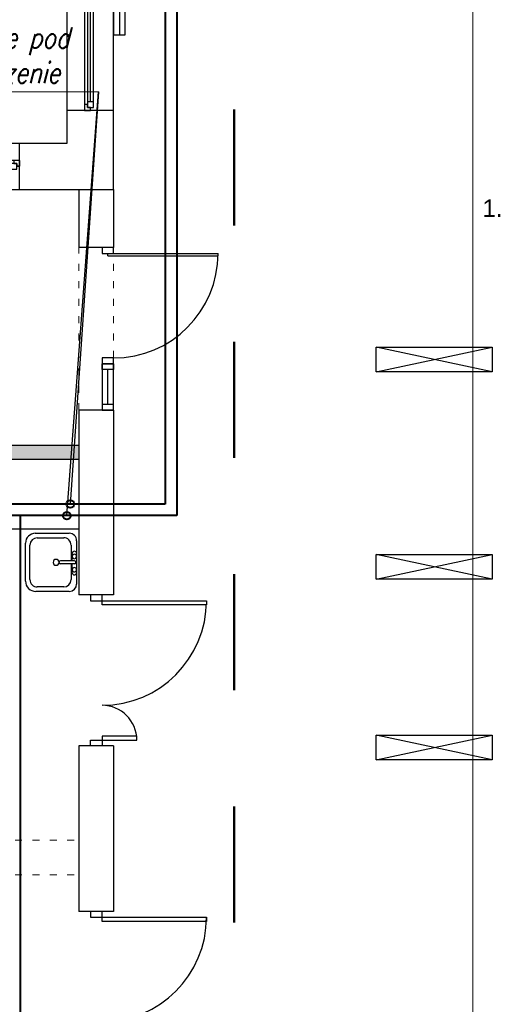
# Model space of a CAD drawing. Header units: millimetres. Extents: x 3698380 to 4312681, y 939872 to 1104488.
# Tile 67 of 93: x 4092239 to 4096331, y 1046516 to 1054991. Entities that reach past the tile are written whole.
import ezdxf
from ezdxf.lldxf.tags import DXFTag

# ---------------------------------------------------------------- set-up
doc = ezdxf.new("R2010")
doc.units = ezdxf.units.MM
doc.header["$LTSCALE"] = 10
doc.set_wipeout_variables(frame=1)
for name, pattern in [('1', [2, 1, -1]), ('ACAD_ISO03W100', [30, 12, -18]), ('CHSW', [0])]:
    doc.linetypes.add(name, pattern=pattern)
for name, color, linetype, lineweight in [('0 20 cienka', 8, 'Continuous', 20), ('HVAC_zakres_opracowania', 1, '1', 50), ('SAN_Przewody powrotne CO na rzucie', 5, 'Continuous', 40), ('SAN_Przewody zasilające CO na rzucie', 1, 'Continuous', 40)]:
    doc.layers.add(name, color=color, linetype=linetype, lineweight=lineweight)
for name, color, linetype in [('__INST_opisy', 3, 'Continuous'), ('_wytyczne ele', 6, 'Continuous'), ('A_bloki', 252, 'Continuous'), ('A_kreskowanie', 8, 'Continuous'), ('A_sc_istn', 252, 'Continuous'), ('A_sc_proj', 2, 'Continuous'), ('A_stolarka', 252, 'Continuous'), ('A_wymiary', 1, 'Continuous')]:
    doc.layers.add(name, color=color, linetype=linetype)
doc.styles.add('ROMANS', font='romans.shx', dxfattribs={"width": 0.8, "oblique": 15})
doc.styles.get("Standard").update_dxf_attribs({"font": 'arial.ttf'})
tags = doc.linetypes.add('DASHED', pattern=[19.05, 12.7, -6.35]).pattern_tags.tags
tags[6:7] = [DXFTag(74, 4), DXFTag(75, 0), DXFTag(340, '0'), DXFTag(46, 1.0), DXFTag(50, 0.0), DXFTag(44, 0.0), DXFTag(45, 0.0)]
tags[4:5] = [DXFTag(74, 4), DXFTag(75, 0), DXFTag(340, '0'), DXFTag(46, 1.0), DXFTag(50, 0.0), DXFTag(44, 0.0), DXFTag(45, 0.0)]
doc.linetypes.add('TRACKS', pattern='A,0.15,[130,ltypeshp.shx,S=0.25,R=0,X=0,Y=0],0.15', length=0.3)

# ---------------------------------------------------------------- blocks, each defined once
blk = doc.blocks.new('*U462')
at = {"color": 252}
for p, q in [((-95, 20), (-100, 20)), ((-97.5, 15), (-97.5, 17.5)), ((-97.5, 17.5), (-95, 17.5)), ((-92.5, 17.5), (-97.5, 17.5)), ((-97.5, 17.5), (-97.5, 12.5)), ((-95, 17.5), (-95, 20)), ((140, 20), (-95, 20)), ((-92.5, 12.5), (-92.5, 17.5)), ((137.5, 17.5), (-92.5, 17.5)), ((142.5, 17.5), (137.5, 17.5)), ((137.5, 17.5), (137.5, 12.5)), ((145, 20), (140, 20)), ((140, 20), (140, 17.5)), ((140, 17.5), (142.5, 17.5)), ((142.5, 17.5), (142.5, 15)), ((142.5, 12.5), (142.5, 17.5)), ((-100, 15), (-97.5, 15)), ((-97.5, 12.5), (-92.5, 12.5)), ((-92.5, 15), (137.5, 15)), ((-92.5, 12.5), (137.5, 12.5)), ((-92.5, 12.5), (137.5, 12.5)), ((137.5, 12.5), (142.5, 12.5)), ((142.5, 15), (145, 15))]:
    blk.add_line(p, q, dxfattribs=at)
for points in [[(-100, 20), (-100, 15), (-97.5, 15)], [(145, 20), (145, 14.99), (142.5, 15)]]:
    blk.add_lwpolyline(points, dxfattribs=at)
blk = doc.blocks.new('*U469')
at = {"color": 252}
for points in [[(35, 900), (35, 0), (0, 0), (0, 900)], [(-50, -100), (0, -100), (0, 0), (-50, 0)], [(950, 0), (950, -100), (900, -100), (900, 0)]]:
    blk.add_lwpolyline(points, close=True, dxfattribs=at)
blk.add_arc((0, 0), 900, 0, 90, dxfattribs=at)
blk = doc.blocks.new('jndf')
at = {"layer": 'A_stolarka', "ltscale": 2}
for p, q in [((6685.7, -1555593.7), (6685.7, -1556543.7)), ((6685.7, -1555593.7), (6705.7, -1555593.7)), ((6705.7, -1555593.7), (6705.7, -1556543.7))]:
    blk.add_line(p, q, dxfattribs=at)
for points in [[(5755.7, -1555643.7), (5805.7, -1555643.7), (5805.7, -1555543.7), (5755.7, -1555543.7)], [(6705.7, -1555643.7), (6755.7, -1555643.7), (6755.7, -1555543.7), (6705.7, -1555543.7)]]:
    blk.add_lwpolyline(points, close=True, dxfattribs=at)
blk.add_arc((6705.7, -1555643.7), 900, 180, 270, dxfattribs=at)
blk = doc.blocks.new('zlew_ 1 komora_ gospodarczy_ 01 - 500 x 440mm-1748953-1 PIĘTRO')
at = {"layer": 'A_bloki'}
for p, q in [((-14.54, 25.99), (18.13, 25.99)), ((-14.54, 25.99), (18.13, 25.99)), ((-23.43, -11.66), (-23.43, 17.1)), ((-23.43, -11.66), (-23.43, 17.1)), ((-13.27, 22.18), (16.41, 22.18)), ((26.57, 17.55), (26.57, -11.66)), ((26.57, 17.55), (26.57, -11.66)), ((-19.62, -6.9), (-19.62, 15.83)), ((22.76, 15.83), (22.76, -6.9)), ((0.3, -16.07), (0.3, -4.04)), ((2.84, -16.07), (2.84, -4.04)), ((0.3, -13.25), (-13.27, -13.25)), ((-7.32, -14.2), (0.3, -14.2)), ((16.41, -13.25), (2.84, -13.25)), ((2.84, -14.2), (9.19, -14.2)), ((20.22, -18.01), (-17.08, -18.01)), ((20.22, -18.01), (-17.08, -18.01)), ((9.19, -18.01), (-7.32, -18.01))]:
    blk.add_line(p, q, dxfattribs=at)
for centre, radius, start, end in [((-14.54, 17.1), 8.89, 90, 180), ((-14.54, 17.1), 8.89, 90, 180), ((18.13, 17.55), 8.44, 0, 90), ((18.13, 17.55), 8.44, 360, 90), ((-13.27, 15.83), 6.35, 90, 180), ((16.41, 15.83), 6.35, 360, 90), ((1.57, -0.32), 2.54, 360, 180), ((-13.27, -6.9), 6.35, 180, 270), ((1.57, -0.32), 2.54, 180, 0), ((1.57, -4.04), 1.27, 360, 180), ((16.41, -6.9), 6.35, 270, 0), ((-17.08, -11.66), 6.35, 180, 270), ((-17.08, -11.66), 6.35, 180, 270), ((-7.32, -16.11), 1.91, 90, 270), ((-4.78, -16.11), 1.9, 360, 180), ((-4.78, -16.11), 1.9, 180, 0), ((1.57, -16.07), 1.27, 180, 0), ((6.65, -16.11), 1.9, 0, 180), ((6.65, -16.11), 1.9, 180, 0), ((9.19, -16.11), 1.9, 270, 90), ((20.22, -11.66), 6.35, 270, 0), ((20.22, -11.66), 6.35, 270, 0)]:
    blk.add_arc(centre, radius, start, end, dxfattribs=at)
blk = doc.blocks.new('d')
at = {"layer": 'A_kreskowanie', "ltscale": 2}
h = blk.add_hatch(color=252, dxfattribs=at)
h.dxf.hatch_style = 1
h.paths.add_polyline_path([(3731432.76, 791007.02), (3731312.76, 791007.02), (3731312.76, 789647.02), (3731432.76, 789647.02)])
h.paths.add_polyline_path([(3732874.74, 789327.02), (3732874.74, 789347.02), (3731432.76, 789347.02), (3731432.76, 789227.02), (3732874.74, 789227.02)])
h.paths.add_polyline_path([(3732754.74, 789227.02), (3732634.74, 789227.02), (3732634.74, 789127.02), (3732754.74, 789127.02)])
h.paths.add_polyline_path([(3734281.53, 789347.02), (3733874.74, 789347.02), (3733874.74, 789227.02), (3734281.53, 789227.02)])
h.paths.add_polyline_path([(3734161.53, 791007.02), (3734041.53, 791007.02), (3734041.53, 790927.02), (3734041.53, 790357.02), (3734041.53, 789347.02), (3734161.53, 789347.02)])
h.paths.add_polyline_path([(3736381.9, 791007.02), (3736261.9, 791007.02), (3736261.9, 789347.02), (3735463.65, 789347.02), (3735314.74, 789347.02), (3735314.74, 789227.02), (3736381.9, 789227.02)])
h.paths.add_polyline_path([(3735583.65, 789227.02), (3735463.65, 789227.02), (3735463.65, 787727.02), (3735583.65, 787727.02)])
h.paths.add_polyline_path([(3732754.74, 788122.56), (3732634.74, 788122.56), (3732634.74, 787727.02), (3732754.74, 787727.02)])
h.paths.add_polyline_path([(3731432.76, 789527.02), (3731312.76, 789527.02), (3731312.76, 787727.02), (3731432.76, 787727.02)])
h.paths.add_polyline_path([(3730049.12, 787727.02), (3729235.08, 787727.02), (3729235.08, 787627.02), (3729285.08, 787627.02), (3729285.08, 787527.02, 0.0278424), (3729290.65, 787427.02), (3730049.12, 787427.02)])
h.paths.add_polyline_path([(3729285.08, 787527.02), (3729235.08, 787527.02), (3729235.08, 787427.02), (3729290.65, 787427.02, -0.0278424)], flags=17)
h.paths.add_polyline_path([(3729285.08, 787627.02), (3729235.08, 787627.02), (3729235.08, 787527.02), (3729285.08, 787527.02)], flags=17)
h.paths.add_polyline_path([(3729114.74, 784607.02), (3728714.74, 784607.02), (3728714.74, 783607.02), (3729114.74, 783607.02)])
h.paths.add_polyline_path([(3729220.66, 783607.02), (3729114.74, 783607.02), (3729114.74, 783487.02), (3729220.66, 783487.02)])
h.paths.add_polyline_path([(3729309.74, 783607.02), (3729220.66, 783607.02), (3729220.66, 783487.02), (3729309.74, 783487.02)])
h.paths.add_polyline_path([(3732204.74, 783607.02), (3730709.74, 783607.02), (3730709.74, 783487.02), (3732204.74, 783487.02)])
h.paths.add_polyline_path([(3732324.74, 783707.02), (3732204.74, 783707.02), (3732204.74, 781627.02), (3732324.74, 781627.02)])
h.paths.add_polyline_path([(3735344.74, 786027.02), (3735224.74, 786027.02), (3732324.74, 786027.02), (3732324.74, 785907.02), (3735224.74, 785907.02), (3735224.74, 781627.02), (3735344.74, 781627.02)])
h.paths.add_polyline_path([(3744114.74, 791127.02), (3735314.74, 791127.02), (3735314.74, 791007.02), (3744114.74, 791007.02)])
h.paths.add_polyline_path([(3740100.05, 791007.02), (3739980.05, 791007.02), (3739980.05, 787727.02), (3740100.05, 787727.02)])
h.paths.add_polyline_path([(3742214.74, 791007.02), (3742094.74, 791007.02), (3742094.74, 787727.02), (3742214.74, 787727.02)])
h.paths.add_polyline_path([(3727024.74, 793327.02), (3726904.74, 793327.02), (3726904.74, 789127.02), (3727024.74, 789127.02)])
at = {"color": 252, "lineweight": 9}
blk.add_line((3747510.58, 823353.19), (3747510.58, 775173.19), dxfattribs=at)
at = {"layer": '0 20 cienka', "color": 252, "linetype": 'ACAD_ISO03W100', "ltscale": 0.5}
for p, q in [((3744114.74, 791427.02), (3744114.74, 792827.02)), ((3744414.74, 791427.02), (3744414.74, 792827.02)), ((3742214.74, 787727.02), (3744114.74, 787727.02)), ((3742214.74, 787427.02), (3744114.74, 787427.02))]:
    blk.add_line(p, q, dxfattribs=at)
at = {"layer": 'A_bloki', "color": 252, "linetype": 'Continuous'}
blk.add_lwpolyline([(3742214.74, 790407.02), (3744114.74, 790407.02)], dxfattribs=at)
at = {"layer": 'A_sc_istn', "color": 252}
for points in [[(3722514.74, 788607.02), (3722514.74, 793727.02), (3744014.74, 793727.02), (3744014.74, 797027.02)], [(3722914.74, 788607.02), (3722914.74, 793327.02), (3744414.74, 793327.02), (3744414.74, 797027.02)], [(3744414.74, 794007.57), (3744014.74, 794007.57)], [(3743604.74, 793327.02), (3743604.74, 793727.02)], [(3744114.74, 793327.02), (3744114.74, 792827.02)], [(3744414.74, 793327.02), (3744414.74, 792827.02)], [(3746676.94, 791756.39), (3747676.94, 791968.53)], [(3747676.94, 791756.39), (3746676.94, 791968.53)], [(3744114.74, 791427.02), (3744114.74, 789837.07)], [(3744414.74, 791427.02), (3744414.74, 789837.07)], [(3746676.94, 789973.44), (3747676.94, 790185.57)], [(3747676.94, 789973.44), (3746676.94, 790185.57)], [(3744414.74, 789837.07), (3744114.74, 789837.07)], [(3746676.94, 788417.24), (3747676.94, 788629.38)], [(3747676.94, 788417.24), (3746676.94, 788629.38)], [(3744114.74, 788537.07), (3744114.74, 787112.59)], [(3744414.74, 788537.07), (3744114.74, 788537.07)], [(3744414.74, 788537.07), (3744414.74, 787112.59)], [(3744414.74, 787112.59), (3744114.74, 787112.59)]]:
    blk.add_lwpolyline(points, dxfattribs=at)
for points in [[(3744414.74, 795657.55), (3744414.74, 794657.55), (3744514.74, 794657.55), (3744514.74, 795657.55)], [(3746676.94, 791968.53), (3747676.94, 791968.53), (3747676.94, 791756.39), (3746676.94, 791756.39)], [(3746676.94, 790185.57), (3747676.94, 790185.57), (3747676.94, 789973.44), (3746676.94, 789973.44)], [(3746676.94, 788629.38), (3747676.94, 788629.38), (3747676.94, 788417.24), (3746676.94, 788417.24)]]:
    blk.add_lwpolyline(points, close=True, dxfattribs=at)
at = {"layer": 'A_sc_istn', "color": 252, "linetype": 'TRACKS', "ltscale": 20}
blk.add_lwpolyline([(3744464.74, 795657.55), (3744464.74, 794657.55)], dxfattribs=at)
at = {"layer": 'A_sc_proj', "color": 252, "ltscale": 2}
for p, q in [((3744414.74, 792827.02), (3744114.74, 792827.02)), ((3744414.74, 791427.02), (3744114.74, 791427.02))]:
    blk.add_line(p, q, dxfattribs=at)
for points in [[(3729114.74, 791127.02), (3744114.74, 791127.02)], [(3729114.74, 791007.02), (3744114.74, 791007.02)]]:
    blk.add_lwpolyline(points, dxfattribs=at)
at = {"layer": 'A_stolarka', "color": 252, "ltscale": 2}
blk.add_line((3744364.74, 791477.02), (3744364.74, 791777.02), dxfattribs=at)
for points in [[(3744414.74, 791827.02), (3744414.74, 791777.02), (3744314.74, 791777.02), (3744314.74, 791827.02)], [(3744314.74, 791827.02), (3744314.74, 791427.02), (3744414.74, 791427.02), (3744414.74, 791827.02)], [(3744414.74, 791427.02), (3744414.74, 791477.02), (3744314.74, 791477.02), (3744314.74, 791427.02)]]:
    blk.add_lwpolyline(points, close=True, dxfattribs=at)
at = {"layer": 'A_stolarka', "color": 252}
for centre, radius, start, end in [((3744314.74, 789787.07), 900, 270, 0), ((3744314.74, 788587.07), 300, 0, 90)]:
    blk.add_arc(centre, radius, start, end, dxfattribs=at)
at = {"layer": 'A_bloki', "color": 252, "linetype": 'Continuous', "xscale": 10, "yscale": 10, "zscale": 10, "rotation": 90.00000000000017}
blk.add_blockref('zlew_ 1 komora_ gospodarczy_ 01 - 500 x 440mm-1748953-1 PIĘTRO', (3743915.27, 790101.76), dxfattribs=at)
at = {"layer": 'A_sc_istn', "color": 252, "xscale": 10, "yscale": 10, "zscale": 10, "rotation": 90}
blk.add_blockref('*U462', (3744364.71, 795007.57), dxfattribs=at)
at = {"layer": 'A_sc_istn', "color": 252, "xscale": 10, "yscale": 10, "zscale": 10}
blk.add_blockref('*U462', (3742154.74, 793377.05), dxfattribs=at)
at = {"layer": 'A_sc_istn', "color": 252, "rotation": 270}
blk.add_blockref('*U469', (3744314.74, 787062.59), dxfattribs=at)
at = {"layer": 'A_stolarka', "color": 252, "rotation": 90.00000000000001}
blk.add_blockref('jndf', (2188771, 786071.29), dxfattribs=at)
at = {"layer": 'A_sc_istn', "color": 252, "insert": (3748001.01, 793089.3), "char_height": 300, "attachment_point": 9}
blk.add_mtext_dynamic_manual_height_columns('{\\H0.5x;1.28}', width=232.5953, gutter_width=12.5, heights=[0], dxfattribs=at)
at = {"color": 252}
for points in [[(3745214.74, 789787.07), (3745214.74, 789752.07), (3744314.74, 789752.07), (3744314.74, 789787.07)], [(3744614.74, 788587.07), (3744614.74, 788622.07), (3744314.74, 788622.07), (3744314.74, 788587.07)]]:
    blk.add_wipeout(points, dxfattribs=at).dxf.layer = 'A_stolarka'
for points in [[(3745214.74, 789787.07), (3745214.74, 789752.07), (3744314.74, 789752.07), (3744314.74, 789787.07)], [(3744614.74, 788587.07), (3744614.74, 788622.07), (3744314.74, 788622.07), (3744314.74, 788587.07)]]:
    blk.add_wipeout(points, dxfattribs=at).dxf.layer = 'A_stolarka'
for points in [[(3745214.74, 789787.07), (3745214.74, 789752.07), (3744314.74, 789752.07), (3744314.74, 789787.07)], [(3744614.74, 788587.07), (3744614.74, 788622.07), (3744314.74, 788622.07), (3744314.74, 788587.07)]]:
    blk.add_wipeout(points, dxfattribs=at).dxf.layer = 'A_stolarka'
at = {"layer": 'A_stolarka', "color": 252}
for points in [[(3744214.74, 789837.07), (3744214.74, 789787.07), (3744314.74, 789787.07), (3744314.74, 789837.07)], [(3745214.74, 789752.07), (3744314.74, 789752.07), (3744314.74, 789787.07), (3745214.74, 789787.07)], [(3744614.74, 788622.07), (3744314.74, 788622.07), (3744314.74, 788587.07), (3744614.74, 788587.07)], [(3744214.74, 788537.07), (3744214.74, 788587.07), (3744314.74, 788587.07), (3744314.74, 788537.07)]]:
    blk.add_lwpolyline(points, close=True, dxfattribs=at)
blk = doc.blocks.new('A$C77EF4F1D')
at = {"layer": 'HVAC_zakres_opracowania', "color": 2, "ltscale": 100}
blk.add_line((16739.2, -14310.6), (16739.2, 1834.7), dxfattribs=at)

msp = doc.modelspace()

# ---------------------------------------------------------------- block references
at = {"layer": 'A_wymiary'}
msp.add_blockref('d', (348634.7, 260202.7), dxfattribs=at)

# ---------------------------------------------------------------- next in the draw order: linework, layer by layer
at = {"layer": '__INST_opisy'}
for p, q in [((4092920.1, 1054369.6), (4089418.5, 1054365)), ((4092646, 1050722.2), (4092920.1, 1054369.6)), ((4092920.1, 1054369.6), (4092675.7, 1050822.2))]:
    msp.add_line(p, q, dxfattribs=at)
at = {"layer": 'SAN_Przewody powrotne CO na rzucie', "linetype": 'DASHED', "true_color": 0x000000}
for p, q in [((4093494.8, 1063842.2), (4093494.8, 1050822.2)), ((4093494.8, 1050822.2), (4092144.8, 1050822.2))]:
    msp.add_line(p, q, dxfattribs=at)
at = {"layer": 'SAN_Przewody powrotne CO na rzucie', "linetype": 'DASHED'}
msp.add_circle((4092675.7, 1050822.2), 33.7, dxfattribs=at)
at = {"layer": 'SAN_Przewody zasilające CO na rzucie', "linetype": 'CHSW', "true_color": 0x000000}
for p, q in [((4093594.8, 1063942.2), (4093594.8, 1050722.2)), ((4092244.8, 1050722.2), (4091264.8, 1050722.2)), ((4092244.8, 1050722.2), (4092244.8, 1042302.2)), ((4093594.8, 1050722.2), (4092244.8, 1050722.2))]:
    msp.add_line(p, q, dxfattribs=at)
at = {"layer": 'SAN_Przewody zasilające CO na rzucie', "linetype": 'CHSW'}
msp.add_circle((4092646, 1050722.2), 33.1, dxfattribs=at)

# ---------------------------------------------------------------- next in the draw order: block references
at = {"layer": '_wytyczne ele', "color": 2, "ltscale": 2}
msp.add_blockref('A$C77EF4F1D', (4077349.5, 1053529.8), dxfattribs=at)

# ---------------------------------------------------------------- next in the draw order: texts
at = {"layer": '__INST_opisy', "insert": (4089451.6, 1054927.2), "char_height": 180, "width": 3563.766, "attachment_point": 1, "rotation": 359.97, "style": 'ROMANS'}
msp.add_mtext('zejście instalacją po ścianie pod posadzkę - dalsze prowadzenie w warstawch posadzkowych', dxfattribs=at)

doc.saveas('drawing.dxf')
